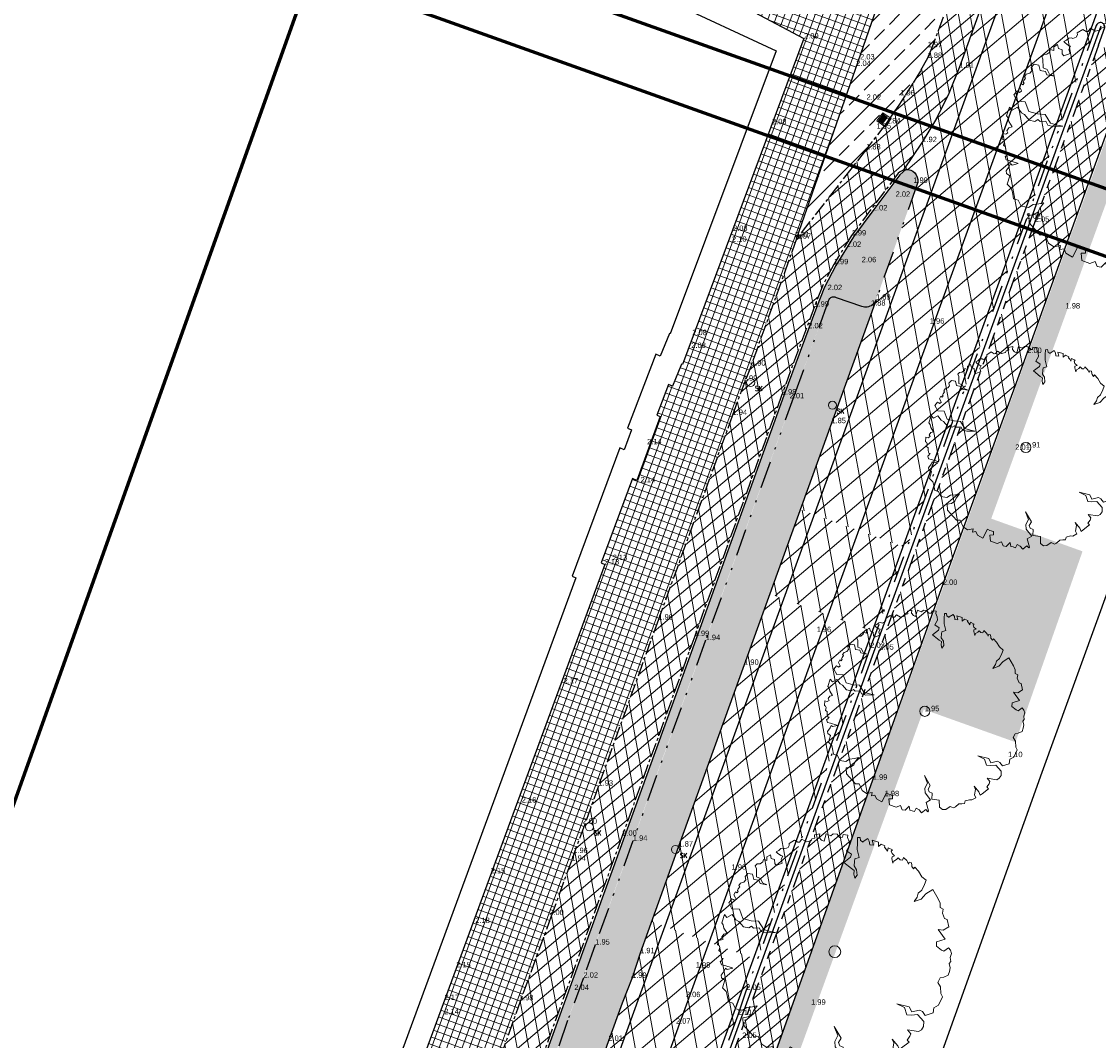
# Model space of a CAD drawing. Header units: metres. Extents: x 136326 to 137932, y 453212 to 454725.
# Tile 33 of 92: x 136506 to 136554, y 453722 to 453768. Entities that reach past the tile are written whole.
import ezdxf

# ---------------------------------------------------------------- set-up
doc = ezdxf.new("R2010")
doc.units = ezdxf.units.M
for name, pattern in [('CENTERX2', [101.6, 63.5, -12.7, 12.7, -12.7]), ('DIVIDE__G5', [3.75, 1.5, -0.75, 0, -0.75, 0, -0.75]), ('PHANTOM__G5', [5.25, 1.5, -0.75, 0.75, -0.75, 0.75, -0.75])]:
    doc.linetypes.add(name, pattern=pattern)
for name, color, linetype, lineweight in [('-DR-alg-bladkaders viewports', 7, 'Continuous', 60), ('-DR-bs-boom', 253, 'Continuous', 13), ('-DR-v-maaien en frezen terrein', 82, 'Continuous', 9), ('-DR-v-vh-arc-asfalt opbreken', 252, 'Continuous', 9), ('-DR-v-vh-arc-asfalt opbreken middengeleiders', 252, 'Continuous', 9), ('-DR-v-vh-arc-bss grijs keiformaat', 252, 'Continuous', 9), ('-DR-v-vh-arc-tegels', 252, 'Continuous', 9)]:
    doc.layers.add(name, color=color, linetype=linetype, lineweight=lineweight)
doc.layers.add('-DR-alg-hulplijnen hartlijn asfalt nieuwe fietsstraat', color=7, linetype='Continuous', true_color=0xad72b6, plot=False)
doc.layers.add('-DR-alg-hulplijnen kantverharding asfalt nieuwe fietsstraat', color=7, linetype='Continuous', true_color=0xff9429, plot=False)
for name, color, linetype in [('-DR-alg-projectgrens 1-200', 3, 'PROJECTGRENS_1-200'), ('-DR-bs-txt-hoogtemaat', 253, 'Continuous'), ('-DR-nw-vh-scheiding erfgrens en bebouwing', 3, 'Continuous'), ('-DR-v-vh-band 10x20 gazonband', 5, 'CENTERX2'), ('-DR-v-vh-band 18-20x25', 5, 'DIVIDE__G5'), ('-DR-v-vh-band achterkant band', 1, 'Continuous'), ('-DR-v-vh-band RWS', 5, 'PHANTOM__G5'), ('-DR-v-vh-kantverharding asfalt fietspad', 2, 'Continuous'), ('-DR-v-vh-kantverharding asfalt rijbaan', 4, 'Continuous'), ('-DR-v-vh-scheiding verhardingen', 1, 'Continuous')]:
    doc.layers.add(name, color=color, linetype=linetype)
for name, color, linetype, lineweight, true_color in [('-DR-v-vh-arc-asfalt fietspad', 7, 'Continuous', 9, 0xdfbfc7), ('B-ME-IE-MEUBILAIR_STRAATKOLK-S', 1, 'Continuous', 0, 0xff0000), ('B-ME-IE-MEUBILAIR_TROTTOIRKOLK-S', 1, 'Continuous', 0, 0xff0000)]:
    doc.layers.add(name, color=color, linetype=linetype, lineweight=lineweight, true_color=true_color)
doc.styles.add('18_100', font='romans', dxfattribs={"width": 0.8, "height": 0.18})
doc.styles.add('18_200', font='romans', dxfattribs={"width": 0.8, "height": 0.36})
doc.styles.add('Drong', font='txt', dxfattribs={"height": 1.8})
doc.linetypes.add('PROJECTGRENS_1-200', pattern='A,0.32,-0.13,[133,ltypeshp.shx,S=0.13,R=0,X=-0.13,Y=0],-0.13,1.27', length=1.85)
pattern_1 = [(220.33563, (136419.718, 453326.2367), (0.5825375, -0.6860394), []), (280.33563, (136419.718, 453326.2367), (0.8853963, 0.1614725), [])]
pattern_2 = [(220.33562535, (0, 0), (0.3301045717, -0.388755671), []), (280.33562535, (0, 0), (0.5017245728, 0.0915011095), [])]

# ---------------------------------------------------------------- blocks, each defined once
blk = doc.blocks.new('STRAATKOLK')
blk.add_ellipse((0, 0), major_axis=(-0.127, 0.127), ratio=1, start_param=3.926991, end_param=10.210176)
at = {"style": '18_100', "width": 0.8}
blk.add_text('SK', height=0.216, dxfattribs=at).set_placement((0.193, -0.375))
at = {"style": '18_200', "width": 0.8}
blk.add_attdef('HOOGTE', (0.29, 0.211), '', height=0.25, dxfattribs=at)
blk = doc.blocks.new('*U93')
blk.add_hatch(color=256).paths.add_polyline_path([(0.07, 0.136), (0.143, 0.396), (0.518, 0.29), (0.445, 0.03)])
blk.add_lwpolyline([(0, 0), (0.122, 0.433), (0.555, 0.311), (0.433, -0.122)], close=True)
blk = doc.blocks.new('Boom bestaand 1')
blk.add_lwpolyline([(-0.0612, 0.3923), (-0.0736, 0.4117), (-0.087, 0.4225), (-0.0926, 0.4415), (-0.1106, 0.4615), (-0.1242, 0.4751), (-0.1453, 0.464), (-0.1728, 0.4611), (-0.1945, 0.4533), (-0.1892, 0.4456), (-0.2017, 0.4432), (-0.2068, 0.4444), (-0.2172, 0.4471), (-0.2235, 0.4396), (-0.2169, 0.4339), (-0.2271, 0.4339), (-0.2331, 0.433), (-0.2499, 0.4257), (-0.2427, 0.4167), (-0.2476, 0.4092), (-0.2589, 0.4043), (-0.2544, 0.3953), (-0.2533, 0.3814), (-0.2458, 0.3746), (-0.266, 0.3788), (-0.2728, 0.3822), (-0.2717, 0.3934), (-0.2848, 0.3874), (-0.2965, 0.3882), (-0.2987, 0.3953), (-0.3145, 0.3822), (-0.3029, 0.3735), (-0.3141, 0.372), (-0.3232, 0.3686), (-0.3277, 0.3731), (-0.3404, 0.3607), (-0.3359, 0.3465), (-0.3526, 0.3537), (-0.3703, 0.3325), (-0.3491, 0.329), (-0.3569, 0.3156), (-0.371, 0.3198), (-0.3837, 0.3191), (-0.3802, 0.2951), (-0.3781, 0.2944), (-0.3887, 0.2873), (-0.4014, 0.2902), (-0.4056, 0.2803), (-0.3837, 0.2704), (-0.359, 0.2591), (-0.3251, 0.2535), (-0.3272, 0.2337), (-0.318, 0.228), (-0.3011, 0.2189), (-0.282, 0.2224), (-0.2608, 0.2153), (-0.2523, 0.2012), (-0.27, 0.204), (-0.2834, 0.2118), (-0.2947, 0.2047), (-0.3322, 0.185), (-0.3413, 0.2203), (-0.3505, 0.2287), (-0.3724, 0.2146), (-0.388, 0.2358), (-0.4042, 0.2415), (-0.4226, 0.2415), (-0.4315, 0.2467), (-0.4416, 0.2292), (-0.4325, 0.2224), (-0.436, 0.2111), (-0.4423, 0.2083), (-0.453, 0.2067), (-0.4613, 0.1921), (-0.4572, 0.18), (-0.4671, 0.1702), (-0.4727, 0.1652), (-0.4473, 0.144), (-0.4565, 0.1356), (-0.4706, 0.132), (-0.484, 0.1398), (-0.4883, 0.1172), (-0.4847, 0.1158), (-0.4748, 0.1137), (-0.477, 0.101), (-0.4713, 0.0946), (-0.4748, 0.0748), (-0.4932, 0.0607), (-0.4854, 0.0473), (-0.4875, 0.0402), (-0.5017, 0.0304), (-0.4974, 0.0049), (-0.4897, 0.0021), (-0.4832, -0.006), (-0.4832, -0.0211), (-0.4886, -0.0247), (-0.4921, -0.0353), (-0.4877, -0.0469), (-0.4868, -0.0593), (-0.4797, -0.0567), (-0.4646, -0.0487), (-0.4592, -0.0416), (-0.4495, -0.0531), (-0.4326, -0.0549), (-0.4342, -0.0824), (-0.4439, -0.0844), (-0.4591, -0.0789), (-0.4694, -0.0898), (-0.4853, -0.0874), (-0.4835, -0.1044), (-0.469, -0.1108), (-0.4787, -0.1222), (-0.4698, -0.128), (-0.4666, -0.142), (-0.4712, -0.1535), (-0.4673, -0.1649), (-0.4544, -0.1649), (-0.422, -0.1781), (-0.41, -0.1658), (-0.3893, -0.1644), (-0.3736, -0.1512), (-0.391, -0.1753), (-0.4052, -0.1753), (-0.417, -0.1934), (-0.4393, -0.1893), (-0.4502, -0.206), (-0.443, -0.2225), (-0.4293, -0.2254), (-0.424, -0.2366), (-0.4254, -0.251), (-0.4188, -0.2613), (-0.4123, -0.2603), (-0.4066, -0.2696), (-0.4013, -0.2747), (-0.3966, -0.2735), (-0.3925, -0.2806), (-0.3993, -0.2847), (-0.3905, -0.2962), (-0.3764, -0.2947), (-0.3703, -0.2952), (-0.369, -0.3047), (-0.3739, -0.3072), (-0.379, -0.3111), (-0.3686, -0.3301), (-0.3402, -0.3274), (-0.325, -0.2991), (-0.284, -0.3012), (-0.2611, -0.2728), (-0.2463, -0.245), (-0.2054, -0.239), (-0.1868, -0.2166), (-0.1743, -0.1981), (-0.1896, -0.2363), (-0.2027, -0.2526), (-0.2201, -0.2532), (-0.2283, -0.2756), (-0.2392, -0.281), (-0.237, -0.2947), (-0.2507, -0.3132), (-0.2791, -0.3219), (-0.2898, -0.3304), (-0.3173, -0.3368), (-0.3146, -0.3612), (-0.3304, -0.3661), (-0.3025, -0.3907), (-0.2927, -0.3885), (-0.278, -0.3918), (-0.2529, -0.3874), (-0.2548, -0.4016), (-0.2471, -0.4137), (-0.2373, -0.413), (-0.2359, -0.4235), (-0.244, -0.4329), (-0.2234, -0.4441), (-0.2184, -0.4397), (-0.2103, -0.44), (-0.1991, -0.4488), (-0.19, -0.4441), (-0.1778, -0.4485), (-0.164, -0.4505), (-0.1606, -0.4451), (-0.1549, -0.4573), (-0.1555, -0.4613), (-0.14, -0.4627), (-0.1312, -0.4505), (-0.1096, -0.4259), (-0.1073, -0.4238), (-0.1116, -0.4488), (-0.1194, -0.4525), (-0.1103, -0.462), (-0.0992, -0.4807), (-0.089, -0.4841), (-0.0747, -0.4752), (-0.0482, -0.4977), (-0.0278, -0.4895), (-0.0108, -0.4916), (0.0157, -0.4977), (0.0286, -0.4827), (0.0558, -0.482), (0.072, -0.457), (0.069, -0.4349), (0.0757, -0.4119), (0.0796, -0.3924), (0.0927, -0.4156), (0.1039, -0.4278), (0.1075, -0.4466), (0.1025, -0.468), (0.1299, -0.4785), (0.1933, -0.4575), (0.2001, -0.44), (0.2363, -0.4392), (0.2587, -0.4253), (0.2652, -0.3991), (0.2784, -0.4081), (0.2832, -0.3913), (0.3018, -0.3913), (0.3264, -0.3733), (0.2952, -0.3338), (0.3048, -0.3266), (0.3174, -0.3112), (0.333, -0.3182), (0.3264, -0.335), (0.3552, -0.3436), (0.3781, -0.3189), (0.3793, -0.296), (0.4017, -0.296), (0.4096, -0.2826), (0.4002, -0.2572), (0.4186, -0.2622), (0.4261, -0.2522), (0.4345, -0.2443), (0.4231, -0.2298), (0.4365, -0.2194), (0.4544, -0.2139), (0.448, -0.1886), (0.4609, -0.1841), (0.4584, -0.1786), (0.4161, -0.1731), (0.4136, -0.1478), (0.3708, -0.1582), (0.3489, -0.1512), (0.3315, -0.1289), (0.2902, -0.1279), (0.3474, -0.1209), (0.3593, -0.1378), (0.3737, -0.1384), (0.3856, -0.1284), (0.4119, -0.1403), (0.4319, -0.109), (0.4632, -0.1221), (0.4795, -0.1133), (0.4858, -0.0977), (0.4808, -0.0718), (0.4943, -0.0594), (0.4931, -0.0482), (0.4862, -0.0269), (0.4918, -0.0131), (0.4962, -0.0015), (0.4851, 0.0073), (0.4884, 0.0283), (0.494, 0.0383), (0.4918, 0.0615), (0.4763, 0.0609), (0.4531, 0.0758), (0.4365, 0.0758), (0.4719, 0.0863), (0.489, 0.0863), (0.4862, 0.0979), (0.4761, 0.1368), (0.4651, 0.1329), (0.455, 0.15), (0.4464, 0.1571), (0.4261, 0.1516), (0.4511, 0.1914), (0.4495, 0.2054), (0.4402, 0.2194), (0.4215, 0.2288), (0.3832, 0.2155), (0.3754, 0.1921), (0.3661, 0.1742), (0.3341, 0.1773), (0.3068, 0.1532), (0.3395, 0.1968), (0.3637, 0.1976), (0.3692, 0.2304), (0.3801, 0.2397), (0.3996, 0.2444), (0.4034, 0.279), (0.3842, 0.2903), (0.3824, 0.313), (0.3563, 0.3433), (0.3406, 0.3414), (0.3141, 0.3521), (0.2925, 0.3482), (0.2787, 0.3649), (0.2826, 0.3806), (0.2817, 0.4012), (0.2696, 0.4131), (0.256, 0.4212), (0.2376, 0.4248), (0.2327, 0.4339), (0.2168, 0.4384), (0.2036, 0.45), (0.1887, 0.4518), (0.1757, 0.4483), (0.1806, 0.4248), (0.1727, 0.4169), (0.1492, 0.4041), (0.1325, 0.412), (0.1367, 0.4496), (0.0873, 0.4385), (0.0991, 0.4571), (0.0942, 0.4846), (0.0638, 0.4915), (0.0559, 0.4826), (0.0314, 0.4826), (0.0166, 0.4925), (0.0058, 0.4836), (-0.0114, 0.491), (-0.0324, 0.4905), (-0.0772, 0.485), (-0.0717, 0.4517), (-0.0599, 0.4236), (-0.0612, 0.3923)])
blk.add_circle((0, 0), 0.0251)

msp = doc.modelspace()

# ---------------------------------------------------------------- hatches: boundary and pattern name
at = {"layer": '-DR-v-maaien en frezen terrein'}
h = msp.add_hatch(dxfattribs=at)
h.set_pattern_fill('ANSI33', color=256, scale=0.2)
h.paths.add_polyline_path([(136571.667, 453781.326), (136568.768, 453784.139), (136568.181, 453782.486), (136569.123, 453782.151)])
edge = h.paths.add_edge_path()
edge.add_line((136522.071, 453674.012), (136517.505, 453661.195))
edge.add_line((136517.505, 453661.195), (136518.031, 453659.946))
edge.add_line((136518.031, 453659.946), (136546.093, 453737.167))
edge.add_line((136546.093, 453737.167), (136550.167, 453735.709))
edge.add_line((136550.167, 453735.709), (136553.151, 453744.195))
edge.add_line((136553.151, 453744.195), (136549.091, 453745.648))
edge.add_line((136549.091, 453745.648), (136563.643, 453785.652))
edge.add_arc((136564.583, 453785.311), 1, 70.0567, 160.0567, ccw=False)
edge.add_line((136564.924, 453786.251), (136567.589, 453785.284))
edge.add_line((136567.589, 453785.284), (136564.805, 453787.985))
edge.add_line((136564.805, 453787.985), (136563.965, 453788.498))
edge.add_line((136563.965, 453788.498), (136563.246, 453786.659))
edge.add_line((136563.246, 453786.659), (136560.546, 453779.238))
edge.add_line((136560.546, 453779.238), (136560.285, 453779.324))
edge.add_line((136560.285, 453779.324), (136522.071, 453674.012))
at = {"layer": '-DR-v-vh-arc-asfalt fietspad', "transparency": 33554687}
h = msp.add_hatch(dxfattribs=at)
h.set_pattern_fill('AVH-ASFALT', color=256, scale=0.51, angle=90, pattern_type=2)
h.set_pattern_definition(pattern_2)
h.paths.add_polyline_path([(136566.726, 453822.021), (136566.55, 453821.557), (136562.768, 453811.317), (136560.311, 453804.683), (136559.348, 453802.09), (136558.561, 453799.967), (136558.542, 453799.914), (136558.534, 453799.902), (136554.253, 453788.039), (136550.513, 453777.77), (136550.321, 453777.281), (136549.704, 453775.452), (136549.703, 453775.453), (136548.262, 453771.444), (136546.951, 453767.941), (136546.438, 453766.562), (136546.264, 453766.131), (136545.942, 453765.566), (136545.606, 453765.007), (136545.257, 453764.454), (136544.984, 453764.039), (136544.703, 453763.628), (136544.414, 453763.221), (136543.973, 453762.641), (136544.961, 453761.011), (136545.052, 453761.092), (136545.202, 453761.171), (136546.019, 453762.387), (136546.651, 453763.447), (136547.203, 453764.551), (136547.672, 453765.693), (136549.227, 453770.026), (136555.617, 453787.578), (136560.666, 453801.508), (136564.084, 453810.747), (136567.477, 453819.787), (136568.11, 453821.514)])
h = msp.add_hatch(dxfattribs=at)
h.set_pattern_fill('AVH-ASFALT', color=256, scale=0.51, angle=90, pattern_type=2)
h.set_pattern_definition(pattern_2)
h.paths.add_polyline_path([(136543.829, 453734.032), (136546.943, 453742.699), (136550.694, 453753.01), (136555.426, 453766.131), (136553.858, 453766.696), (136551.028, 453758.84), (136544.117, 453739.819), (136537.665, 453722.019), (136531.494, 453704.978), (136525.272, 453687.785), (136520.186, 453673.836), (136516.933, 453664.848), (136516.647, 453664.117), (136518.322, 453663.49), (136523.801, 453678.869), (136530.323, 453696.91), (136535.128, 453709.916), (136539.314, 453721.366)])
h = msp.add_hatch(dxfattribs=at)
h.set_pattern_fill('AVH-ASFALT', color=256, scale=0.51, angle=90, pattern_type=2)
h.set_pattern_definition(pattern_2)
h.paths.add_polyline_path([(136540.439, 453758.095), (136538.413, 453752.45), (136538.156, 453751.777), (136537.593, 453750.257), (136534.293, 453741.157), (136531.634, 453733.773), (136531.007, 453732.023), (136530.428, 453730.437), (136529.533, 453727.975), (136528.17, 453724.225), (136525.7, 453717.334), (136524.957, 453715.299), (136523.558, 453711.446), (136521.36, 453705.355), (136520.687, 453703.445), (136520.136, 453701.971), (136518.576, 453697.673), (136516.618, 453692.226), (136516.161, 453690.96), (136515.583, 453689.37), (136514.362, 453686.012), (136512.689, 453681.378), (136512.025, 453679.516), (136511.495, 453678.09), (136509.444, 453672.457), (136507.446, 453666.913), (136506.82, 453665.155), (136506.273, 453663.692), (136504.648, 453659.247), (136504.003, 453657.434), (136501.519, 453650.568), (136499.407, 453644.766), (136497.222, 453638.769), (136496.724, 453637.358), (136496.024, 453635.535), (136494.501, 453631.365), (136491.933, 453624.25), (136491.249, 453622.43), (136490.628, 453620.783), (136490.661, 453620.773), (136489.407, 453617.29), (136488.145, 453613.906), (136487.351, 453611.806), (136485.802, 453607.429), (136485.239, 453605.909), (136483.308, 453600.642), (136480.457, 453592.744), (136479.755, 453590.834), (136481.393, 453590.23), (136482.129, 453592.242), (136487.369, 453606.637), (136489.556, 453612.589), (136491.03, 453616.642), (136492.452, 453620.567), (136492.505, 453620.578), (136494.154, 453625.25), (136498.268, 453636.547), (136500.478, 453642.649), (136503.227, 453650.215), (136504.893, 453654.743), (136505.633, 453656.799), (136505.86, 453657.43), (136506.319, 453658.679), (136508.434, 453664.536), (136510.89, 453671.292), (136513.62, 453678.824), (136515.532, 453684.065), (136517.755, 453690.224), (136520.231, 453697.059), (136522.323, 453702.849), (136524.367, 453708.529), (136527.386, 453716.888), (136532.689, 453731.547), (136535.91, 453740.424), (136539.784, 453751.164), (136541.233, 453755.076), (136541.583, 453755.986), (136542.092, 453756.957), (136542.886, 453758.239), (136543.746, 453759.399), (136544.961, 453761.011), (136543.973, 453762.641), (136543.531, 453762.062)])
at = {"layer": '-DR-v-vh-arc-asfalt opbreken'}
h = msp.add_hatch(dxfattribs=at)
h.set_pattern_fill('AVH-ASFALT_LAAG1-D', color=256, scale=30, angle=90, pattern_type=2)
h.set_pattern_definition(pattern_1)
edge = h.paths.add_edge_path()
edge.add_arc((137987.747, 453337.203), 1499.6, 160.410568, 161.034726)
edge.add_arc((135150.6, 454312.188), 1500.4, 340.056731, 341.034726, ccw=False)
edge.add_line((136561.022, 453800.417), (136546.457, 453760.276))
edge.add_line((136546.457, 453760.276), (136545.875, 453760.487))
edge.add_line((136545.875, 453760.487), (136545.782, 453760.948))
edge.add_line((136545.782, 453760.948), (136545.519, 453761.175))
edge.add_line((136545.519, 453761.175), (136545.207, 453761.178))
edge.add_line((136545.207, 453761.178), (136546.019, 453762.387))
edge.add_line((136546.019, 453762.387), (136546.651, 453763.447))
edge.add_line((136546.651, 453763.447), (136547.203, 453764.551))
edge.add_line((136547.203, 453764.551), (136547.672, 453765.693))
edge.add_line((136547.672, 453765.693), (136549.227, 453770.026))
edge.add_line((136549.227, 453770.026), (136555.617, 453787.578))
edge.add_line((136555.617, 453787.578), (136560.666, 453801.508))
edge.add_line((136560.666, 453801.508), (136564.084, 453810.747))
edge.add_line((136564.084, 453810.747), (136567.477, 453819.787))
edge.add_line((136567.477, 453819.787), (136569.495, 453825.291))
edge.add_line((136569.495, 453825.291), (136573.628, 453836.434))
edge.add_line((136573.628, 453836.434), (136574.945, 453839.985))
h.paths.add_polyline_path([(136593.776, 453894.996), (136596.432, 453902.331), (136595.96, 453902.407), (136595.703, 453901.719), (136594.262, 453897.783), (136593.331, 453895.14)])
edge = h.paths.add_edge_path()
edge.add_arc((136607.926, 453898.239), 6, 149.1702, 160.0947)
edge.add_line((136602.284, 453900.282), (136601.873, 453899.145))
edge.add_line((136601.873, 453899.145), (136601.795, 453899.044))
edge.add_line((136601.795, 453899.044), (136601.412, 453898.377))
edge.add_line((136601.412, 453898.377), (136601.122, 453897.664))
edge.add_line((136601.122, 453897.664), (136600.476, 453895.78))
edge.add_line((136600.476, 453895.78), (136594.903, 453880.348))
edge.add_line((136594.903, 453880.348), (136593.101, 453875.354))
edge.add_line((136593.101, 453875.354), (136587.731, 453860.475))
edge.add_line((136587.731, 453860.475), (136584.988, 453852.88))
edge.add_line((136584.988, 453852.88), (136579.627, 453838.008))
edge.add_line((136579.627, 453838.008), (136578.831, 453835.903))
edge.add_line((136578.831, 453835.903), (136578.048, 453833.794))
edge.add_line((136578.048, 453833.794), (136577.277, 453831.68))
edge.add_line((136577.277, 453831.68), (136576.517, 453829.562))
edge.add_line((136576.517, 453829.562), (136575.771, 453827.44))
edge.add_line((136575.771, 453827.44), (136575.036, 453825.313))
edge.add_line((136575.036, 453825.313), (136575.035, 453825.124))
edge.add_line((136575.035, 453825.124), (136575.353, 453825.066))
edge.add_line((136575.353, 453825.066), (136574.228, 453822.252))
edge.add_line((136574.228, 453822.252), (136573.915, 453822.343))
edge.add_line((136573.915, 453822.343), (136568.562, 453807.75))
edge.add_line((136568.562, 453807.75), (136562.485, 453791.356))
edge.add_line((136562.485, 453791.356), (136560.806, 453786.739))
edge.add_line((136560.806, 453786.739), (136556.643, 453775.432))
edge.add_line((136556.643, 453775.432), (136554.915, 453770.698))
edge.add_line((136554.915, 453770.698), (136554.919, 453770.519))
edge.add_line((136554.919, 453770.519), (136555.232, 453770.458))
edge.add_line((136555.232, 453770.458), (136554.677, 453769.078))
edge.add_line((136554.677, 453769.078), (136554.191, 453767.645))
edge.add_line((136554.191, 453767.645), (136553.827, 453767.752))
edge.add_line((136553.827, 453767.752), (136550.654, 453758.987))
edge.add_line((136550.654, 453758.987), (136550.579, 453758.781))
edge.add_line((136550.579, 453758.781), (136548.431, 453759.56))
edge.add_line((136548.431, 453759.56), (136554.723, 453776.902))
edge.add_line((136554.723, 453776.902), (136552.743, 453777.6))
edge.add_line((136552.743, 453777.6), (136557.458, 453790.594))
edge.add_line((136557.458, 453790.594), (136559.435, 453789.886))
edge.add_line((136559.435, 453789.886), (136562.996, 453799.701))
edge.add_arc((135150.6, 454312.188), 1502.5, 340.056731, 341.034726)
edge.add_arc((138094.038, 453300.187), 1610.051, 159.918131, 161.018297, ccw=False)
edge.add_line((136581.873, 453853.019), (136579.893, 453853.717))
edge.add_line((136579.893, 453853.717), (136584.615, 453866.708))
edge.add_line((136584.615, 453866.708), (136586.576, 453866.011))
edge.add_line((136586.576, 453866.011), (136599.548, 453901.832))
edge.add_line((136599.548, 453901.832), (136602.774, 453901.314))
h = msp.add_hatch(dxfattribs=at)
h.set_pattern_fill('AVH-ASFALT_LAAG1-D', color=256, scale=30, angle=90, pattern_type=2)
h.set_pattern_definition(pattern_1)
h.paths.add_polyline_path([(136479.605, 453576.034), (136481.579, 453575.318), (136488.737, 453595.047), (136486.757, 453595.745)])
h.paths.add_polyline_path([(136533.738, 453719.066), (136531.761, 453719.774), (136523.129, 453695.985), (136525.106, 453695.276)])
h.paths.add_polyline_path([(136541.218, 453745.837), (136543.192, 453745.122), (136554.723, 453776.902), (136552.743, 453777.6)])
h.paths.add_polyline_path([(136541.828, 453741.361), (136539.854, 453742.076), (136534.569, 453727.515), (136536.546, 453726.807)])
h = msp.add_hatch(dxfattribs=at)
h.set_pattern_fill('AVH-ASFALT_LAAG1-D', color=256, scale=30, angle=90, pattern_type=2)
h.set_pattern_definition(pattern_1)
h.paths.add_polyline_path([(136540.602, 453746.059), (136541.221, 453745.834), (136546.457, 453760.276), (136545.798, 453760.515), (136543.905, 453755.196), (136543.904, 453755.195), (136541.986, 453749.89)])
h.paths.add_polyline_path([(136539.853, 453742.077), (136539.245, 453742.297), (136538.108, 453739.145), (136535.188, 453731.063), (136533.988, 453727.723), (136534.569, 453727.515)])
h = msp.add_hatch(dxfattribs=at)
h.set_pattern_fill('AVH-ASFALT_LAAG1-D', color=256, scale=30, angle=90, pattern_type=2)
h.set_pattern_definition(pattern_1)
h.paths.add_polyline_path([(136543.196, 453745.12), (136545.333, 453744.346), (136550.579, 453758.781), (136548.431, 453759.56)])
h.paths.add_polyline_path([(136543.966, 453740.587), (136541.828, 453741.362), (136536.546, 453726.807), (136538.694, 453726.037), (136543.715, 453739.898)])
h = msp.add_hatch(dxfattribs=at)
h.set_pattern_fill('AVH-ASFALT_LAAG1-D', color=256, scale=30, angle=90, pattern_type=2)
h.set_pattern_definition([(220.33562535, (6.615, 18.3358), (0.5825374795, -0.6860394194), []), (280.33562535, (6.615, 18.3358), (0.885396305, 0.1614725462), [])])
h.paths.add_polyline_path([(136545.333, 453744.346), (136540.602, 453746.059), (136539.251, 453742.295), (136543.967, 453740.587)])
h = msp.add_hatch(dxfattribs=at)
h.set_pattern_fill('AVH-ASFALT_LAAG1-D', color=256, scale=30, angle=90, pattern_type=2)
h.set_pattern_definition([(220.33562535, (0, 0), (0.5825374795, -0.6860394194), []), (280.33562535, (0, 0), (0.885396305, 0.1614725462), [])])
h.paths.add_polyline_path([(136538.69, 453726.039), (136533.987, 453727.724), (136531.194, 453719.977), (136535.923, 453718.283)])
at = {"layer": '-DR-v-vh-arc-asfalt opbreken middengeleiders'}
h = msp.add_hatch(color=256, dxfattribs=at)
h.dxf.hatch_style = 1
h.paths.add_polyline_path([(136496.439, 453624.219, 0.408217), (136496.137, 453624.842), (136495.003, 453625.258, -0.396056), (136494.825, 453625.564), (136541.832, 453755.282, -0.437651), (136542.134, 453755.498), (136543.369, 453755.07, 0.392043), (136543.975, 453755.393), (136545.798, 453760.516, 0.539933), (136545.297, 453761.177), (136545.035, 453760.943), (136543.826, 453759.339), (136542.969, 453758.183), (136542.179, 453756.907), (136541.674, 453755.945), (136541.327, 453755.041), (136539.878, 453751.13), (136536.004, 453740.39), (136532.783, 453731.513), (136527.48, 453716.854), (136524.461, 453708.495), (136522.417, 453702.815), (136520.325, 453697.025), (136517.849, 453690.19), (136515.626, 453684.031), (136513.714, 453678.79), (136510.984, 453671.258), (136508.528, 453664.502), (136506.413, 453658.645), (136505.954, 453657.396), (136505.727, 453656.765), (136504.987, 453654.709), (136503.321, 453650.181), (136500.572, 453642.615), (136498.362, 453636.513), (136494.248, 453625.216), (136492.632, 453620.637), (136494.541, 453620.407), (136494.989, 453620.246)])
at = {"layer": '-DR-v-vh-arc-bss grijs keiformaat'}
h = msp.add_hatch(dxfattribs=at)
h.set_pattern_fill('ANSI33', color=256, scale=0.2)
h.paths.add_polyline_path([(136540.439, 453758.095), (136543.531, 453762.062), (136544.414, 453763.221), (136544.703, 453763.628), (136544.984, 453764.039), (136545.257, 453764.454), (136545.606, 453765.007), (136545.942, 453765.566), (136546.264, 453766.131), (136546.438, 453766.562), (136546.951, 453767.941), (136546.52, 453768.099), (136546.521, 453768.101), (136544.481, 453769.749)])
h = msp.add_hatch(dxfattribs=at)
h.set_pattern_fill('ANSI33', color=256, scale=0.2)
h.paths.add_polyline_path([(136520.361, 453690.043), (136522.665, 453696.404), (136524.774, 453702.289), (136526.767, 453707.767), (136529.785, 453716.11), (136531.628, 453721.17), (136532.071, 453722.422), (136532.691, 453724.109), (136533.126, 453725.225), (136533.484, 453726.32), (136535.188, 453731.063), (136538.108, 453739.145), (136541.986, 453749.89), (136543.973, 453755.386), (136543.953, 453755.339), (136543.929, 453755.294), (136543.9, 453755.252), (136543.867, 453755.213), (136543.83, 453755.177), (136543.79, 453755.145), (136543.747, 453755.118), (136543.693, 453755.092), (136543.636, 453755.072), (136543.578, 453755.059), (136543.518, 453755.053), (136543.458, 453755.054), (136543.398, 453755.063), (136543.34, 453755.078), (136542.21, 453755.469), (136542.18, 453755.484), (136542.148, 453755.495), (136542.114, 453755.501), (136542.081, 453755.503), (136542.047, 453755.5), (136542.014, 453755.493), (136541.982, 453755.482), (136541.949, 453755.465), (136541.919, 453755.443), (136541.892, 453755.416), (136541.87, 453755.386), (136541.852, 453755.354), (136541.839, 453755.319), (136541.832, 453755.282), (136540.346, 453751.162), (136536.396, 453740.242), (136533.162, 453731.324), (136531.488, 453726.704), (136530.965, 453725.234), (136530.259, 453723.328), (136529.828, 453722.056), (136527.868, 453716.646), (136524.888, 453708.422), (136522.901, 453702.923), (136520.637, 453696.64), (136518.289, 453690.153), (136516.009, 453683.862), (136513.848, 453677.883), (136511.422, 453671.201), (136508.738, 453663.831), (136506.799, 453658.518), (136506.087, 453656.601), (136503.715, 453650.058), (136500.994, 453642.561), (136498.764, 453636.392), (136494.846, 453625.62), (136494.825, 453625.564), (136494.818, 453625.505), (136494.825, 453625.446), (136494.845, 453625.39), (136494.878, 453625.34), (136494.921, 453625.299), (136494.973, 453625.269), (136495.031, 453625.252), (136496.137, 453624.842), (136496.222, 453624.802), (136496.298, 453624.747), (136496.362, 453624.679), (136496.412, 453624.6), (136496.447, 453624.509), (136496.464, 453624.412), (136496.461, 453624.314), (136496.439, 453624.219), (136500.831, 453636.203), (136503.269, 453642.995), (136507.877, 453655.657), (136508.803, 453658.189), (136510.583, 453663.071), (136513.064, 453669.91), (136515.781, 453677.453), (136517.838, 453683.093)])
at = {"layer": '-DR-v-vh-arc-tegels'}
h = msp.add_hatch(dxfattribs=at)
h.set_pattern_fill('ANSI37', color=256, scale=0.1, angle=295.01)
h.paths.add_polyline_path([(136540.439, 453758.095), (136544.481, 453769.749), (136542.427, 453771.409), (136542.031, 453771.596), (136541.861, 453771.646), (136541.772, 453771.646), (136541.684, 453771.629), (136541.587, 453771.589), (136541.502, 453771.528), (136541.433, 453771.45), (136541.382, 453771.358), (136540.825, 453770.17), (136540.105, 453770.496), (136538.722, 453771.142), (136537.568, 453768.687), (136540.764, 453766.997), (136537.815, 453759.071)])
h = msp.add_hatch(dxfattribs=at)
h.set_pattern_fill('ANSI37', color=256, scale=0.1, angle=295.01)
h.paths.add_polyline_path([(136520.136, 453701.971), (136520.687, 453703.445), (136521.36, 453705.355), (136523.558, 453711.446), (136524.957, 453715.299), (136525.7, 453717.334), (136528.17, 453724.225), (136529.533, 453727.975), (136530.428, 453730.437), (136531.007, 453732.023), (136531.634, 453733.773), (136534.293, 453741.157), (136537.593, 453750.257), (136538.156, 453751.777), (136538.413, 453752.45), (136540.439, 453758.095), (136537.815, 453759.071), (136535.37, 453752.5), (136535.317, 453752.525), (136534.915, 453751.539), (136534.74, 453751.617), (136534.219, 453750.252), (136534.377, 453750.193), (136533.341, 453747.344), (136533.145, 453747.434), (136531.745, 453743.677), (136531.911, 453743.616), (136517.433, 453704.251), (136515.517, 453698.884), (136513.954, 453694.499), (136514.499, 453694.307), (136513.211, 453690.677), (136511.682, 453686.376), (136510.399, 453682.746), (136508.871, 453678.455), (136507.588, 453674.825), (136506.065, 453670.532), (136506.065, 453670.532), (136504.778, 453666.904), (136504.191, 453667.111), (136493.468, 453637.031), (136494.044, 453636.81), (136489.724, 453624.959), (136486.946, 453626.248), (136485.046, 453622.274), (136485.868, 453621.887), (136486.752, 453621.456), (136486.949, 453621.876), (136487.356, 453621.685), (136487.165, 453621.278), (136487.157, 453621.259), (136487.179, 453621.248), (136488.084, 453620.823), (136490.59, 453620.575), (136490.661, 453620.773), (136490.628, 453620.783), (136491.249, 453622.43), (136491.933, 453624.25), (136494.501, 453631.365), (136496.024, 453635.535), (136496.724, 453637.358), (136497.222, 453638.769), (136499.391, 453644.742), (136501.519, 453650.568), (136504.003, 453657.434), (136504.648, 453659.247), (136506.273, 453663.692), (136506.82, 453665.155), (136507.446, 453666.913), (136509.444, 453672.457), (136511.495, 453678.09), (136512.025, 453679.516), (136512.689, 453681.378), (136514.362, 453686.012), (136515.583, 453689.37), (136516.161, 453690.96), (136516.618, 453692.226), (136518.576, 453697.673)])

# ---------------------------------------------------------------- linework, layer by layer
at = {"layer": '-DR-alg-bladkaders viewports'}
for points in [[(136549.063, 453965.661), (136483.625, 453782.541), (136636.366, 453727.96), (136701.804, 453911.079)], [(136568.476, 453755.227), (136503.031, 453572.087), (136454.356, 453589.481), (136519.802, 453772.621)]]:
    msp.add_lwpolyline(points, close=True, dxfattribs=at)
at = {"layer": '-DR-alg-hulplijnen hartlijn asfalt nieuwe fietsstraat'}
msp.add_lwpolyline([(136781.314, 454424.963), (136757.272, 454348.827, -0.010389), (136697.245, 454171.637), (136619.145, 453955.95), (136588.279, 453870.709), (136579.713, 453847.052, 0.004102), (136571.537, 453823.883, -0.004267), (136562.996, 453799.701), (136431.623, 453437.641, 0.002152), (136391.004, 453324.177), (136379.088, 453290.434), (136365.735, 453256.179), (136360.793, 453242.184)], format="xyb", dxfattribs=at)
at = {"layer": '-DR-alg-hulplijnen kantverharding asfalt nieuwe fietsstraat'}
for points in [[(136569.551, 453824.565, -0.004267), (136561.022, 453800.417), (136429.649, 453438.357, 0.002152), (136389.024, 453324.877), (136377.119, 453291.165), (136363.767, 453256.91), (136358.813, 453242.883)], [(136573.523, 453823.2, -0.004267), (136564.97, 453798.984), (136433.597, 453436.925, 0.002152), (136392.984, 453323.478), (136381.057, 453289.703), (136367.704, 453255.448), (136362.773, 453241.485)]]:
    msp.add_lwpolyline(points, format="xyb", dxfattribs=at)
at = {"layer": '-DR-alg-projectgrens 1-200', "flags": 128}
msp.add_lwpolyline([(136672.431, 453896.561), (136667.194, 453897.489), (136645.076, 453905.171), (136624.477, 453912.593), (136625.184, 453914.831), (136624.39, 453916.757), (136621.163, 453919.31), (136624.07, 453927.399), (136623.281, 453929.136), (136623.21, 453929.192), (136624.085, 453931.643), (136629.304, 453946.51), (136630.541, 453950.147), (136638.492, 453971.96), (136644.073, 453987.263), (136644.824, 453989.705), (136651.204, 454007.423), (136658.506, 454027.642), (136665.47, 454047.006), (136669.496, 454058.357), (136675.354, 454074.419), (136676.258, 454077.094), (136678.747, 454083.756), (136682.526, 454094.171), (136686.101, 454103.639), (136687.039, 454106.475), (136697.795, 454137.242), (136697.717, 454137.253), (136705.555, 454159.78), (136713.078, 454181.729), (136719.605, 454200.719), (136727.498, 454223.752), (136730.581, 454232.718), (136734.46, 454243.959), (136738.033, 454254.306), (136742.183, 454266.266), (136750.568, 454290.842), (136760.393, 454319.456), (136770.666, 454349.328), (136772.713, 454355.238), (136774.612, 454360.473), (136776.998, 454367), (136784.306, 454387.208), (136790.339, 454404.083), (136797.311, 454423.36), (136807.058, 454450.093), (136800.646, 454453.198), (136785.078, 454462.694), (136769.745, 454470.235), (136763.463, 454464.393), (136767.222, 454456.488), (136768.447, 454452.902), (136769.612, 454448.539), (136767.19, 454443.604), (136763.98, 454431.785), (136763.498, 454430.807), (136764.785, 454430.222), (136759.65, 454419.865), (136760.207, 454419.614), (136758.305, 454415.755), (136757.433, 454413.928), (136755.514, 454410.037), (136754.993, 454410.292), (136749.872, 454399.962), (136748.616, 454400.585), (136748.548, 454400.448), (136744.287, 454402.547), (136738.76, 454389.718), (136744.829, 454387.062), (136753.517, 454383.259), (136750.445, 454376.232), (136747.3, 454368.999), (136747.702, 454368.821), (136745.421, 454363.658), (136743.771, 454359.882), (136741.474, 454354.715), (136741.107, 454354.878), (136737.945, 454347.853), (136734.86, 454340.776), (136727.193, 454344.181), (136720.397, 454330.285), (136716.705, 454321.73), (136725.346, 454317.886), (136722.199, 454310.807), (136718.145, 454301.488), (136714.131, 454292.713), (136709.748, 454294.641), (136707.09, 454288.607), (136709.573, 454287.506), (136709.53, 454287.41), (136709.617, 454287.371), (136709.424, 454286.945), (136712.118, 454285.768), (136724.405, 454280.406), (136724.395, 454280.372), (136724.56, 454280.301), (136719.327, 454264.621), (136718.554, 454264.279), (136712.149, 454267.043), (136705.337, 454251.495), (136713.155, 454248.122), (136713.63, 454247.107), (136703.363, 454216.017), (136702.53, 454215.665), (136698.406, 454217.526), (136692.762, 454204.705), (136698.169, 454202.287), (136696.085, 454197.547), (136697.116, 454197.066), (136693.34, 454185.771), (136691.21, 454179.799), (136691.154, 454179.818), (136689.257, 454174.47), (136688.677, 454172.922), (136686.645, 454167.859), (136686.793, 454167.806), (136683.499, 454158.729), (136679.62, 454148.161), (136677.544, 454142.392), (136675.601, 454137.021), (136671.76, 454126.401), (136667.085, 454113.483), (136666.31, 454113.053), (136658.978, 454114.558), (136655.858, 454098.89), (136661.092, 454097.825), (136661.269, 454097.519), (136621.35, 453987.863), (136615.212, 453990.581), (136612.094, 453983.671), (136608.8, 453985.139), (136606.115, 453979.27), (136610.368, 453977.386), (136616.099, 453974.911), (136616.418, 453974.217), (136608.394, 453952.136), (136599.91, 453929.479), (136596.333, 453930.847), (136596.703, 453931.801), (136592.691, 453933.357), (136592.582, 453933.111), (136587.167, 453935.208), (136587.113, 453935.101), (136586.908, 453935.2), (136584.73, 453936.252), (136573.42, 453911.897), (136576.906, 453910.227), (136577.755, 453910.817), (136581.71, 453908.923), (136581.78, 453907.891), (136588.355, 453904.743), (136581.357, 453890.288), (136584.408, 453889.218), (136581.92, 453882.301), (136582.601, 453881.581), (136581.142, 453877.478), (136580.13, 453877.281), (136578.301, 453872.104), (136578.986, 453871.382), (136577.526, 453867.309), (136576.539, 453867.19), (136574.654, 453861.99), (136575.357, 453861.219), (136573.859, 453857.098), (136572.823, 453856.858), (136568.249, 453844.056), (136569.051, 453843.723), (136568.246, 453841.986), (136569.916, 453841.29), (136566.692, 453833.862), (136560.757, 453836.486), (136555.193, 453823.556), (136563.207, 453820.33), (136562.244, 453817.938), (136562.059, 453818.012), (136558.019, 453808.014), (136558.218, 453807.935), (136557.146, 453805.252), (136555.477, 453804.556), (136553.671, 453802.5), (136552.612, 453799.698), (136545.82, 453781.422), (136541.647, 453783.356), (136534.75, 453768.68), (136539.525, 453766.451), (136534.814, 453753.868), (136534.789, 453753.879), (136534.379, 453752.873), (136534.182, 453752.96), (136532.926, 453749.667), (136533.099, 453749.603), (136532.772, 453748.705), (136532.584, 453748.792), (136530.457, 453743.085), (136530.627, 453743.022), (136516.493, 453704.592), (136514.575, 453699.22), (136492.181, 453636.401), (136492.736, 453636.204), (136489.157, 453626.341), (136485.079, 453628.249), (136478.16, 453613.788), (136483.141, 453611.479), (136461.867, 453552.94), (136457.354, 453554.582), (136454.06, 453545.417), (136458.648, 453543.776), (136443.598, 453501.593), (136437.009, 453503.95), (136431.442, 453488.403), (136437.02, 453486.393), (136418.282, 453434.811), (136419.185, 453434.431), (136413.9, 453419.737), (136407.364, 453401.466), (136407.056, 453400.056), (136406.467, 453398.451), (136401.897, 453385.592), (136396.197, 453388.282), (136390.097, 453375.66), (136397.157, 453372.353), (136391.911, 453357.791), (136390.965, 453355.464), (136388.624, 453350.371), (136384.302, 453352.274), (136382.126, 453347.544), (136391.358, 453344.243), (136383.168, 453321.66), (136379.275, 453323.116), (136369.941, 453296.994), (136366.76, 453298.169), (136365.332, 453294.302), (136367.975, 453293.349), (136367.397, 453291.75), (136367.871, 453291.227), (136363.518, 453279.255), (136362.091, 453275.277), (136356.432, 453259.57), (136355.262, 453256.31), (136348.508, 453237.967), (136370.649, 453230.069), (136374.328, 453240.694), (136372.767, 453241.803), (136382.163, 453267.942), (136384.551, 453274.649), (136388.98, 453286.656), (136392.893, 453297.449), (136398.36, 453312.66), (136406.212, 453334.431), (136411.924, 453350.355), (136415.827, 453361.341), (136419.474, 453371.398), (136422.516, 453379.917), (136425.014, 453387.05), (136430.128, 453401.329), (136433.008, 453409.364), (136437.5, 453421.973), (136444.424, 453441.303), (136447.898, 453451.043), (136454.668, 453469.854), (136458.254, 453479.666), (136467.647, 453501.921), (136478.422, 453531.465), (136485.603, 453551.259), (136497.269, 453583.741), (136504.565, 453604), (136511.581, 453623.496), (136513.58, 453629.053), (136518.673, 453642.888), (136519.015, 453643.404), (136522.68, 453653.62), (136522.664, 453653.957), (136523.62, 453656.594), (136528.73, 453670.926), (136534.757, 453688.003), (136543.62, 453712.768), (136551.352, 453734.38), (136563.425, 453767.68), (136566.609, 453776.654), (136569.182, 453777.966), (136577.487, 453774.867), (136583.873, 453792.703), (136575.924, 453795.622), (136575.205, 453797.155), (136576.997, 453801.811), (136581.956, 453815.424), (136586.269, 453827.274), (136591.149, 453840.672), (136596.411, 453855.14), (136603.758, 453874.947), (136606.204, 453881.939), (136608.18, 453887.612), (136608.471, 453887.616), (136610.071, 453888.673), (136612.877, 453896.334), (136616.917, 453896.194), (136618.846, 453897.187), (136619.756, 453899.432), (136644.445, 453890.648), (136649.466, 453889.41), (136663.041, 453887.011), (136671.45, 453886.364), (136675.948, 453886.023), (136676.722, 453896.236)], close=True, dxfattribs=at)
at = {"layer": '-DR-nw-vh-scheiding erfgrens en bebouwing', "flags": 128}
msp.add_lwpolyline([(136537.568, 453768.687), (136540.764, 453766.997), (136535.37, 453752.5), (136535.317, 453752.525), (136534.915, 453751.539), (136534.74, 453751.617), (136534.219, 453750.252), (136534.377, 453750.193), (136533.341, 453747.344), (136533.145, 453747.434), (136531.745, 453743.677), (136531.911, 453743.616), (136517.433, 453704.251), (136515.517, 453698.884), (136493.468, 453637.031), (136494.044, 453636.81), (136489.724, 453624.959), (136486.946, 453626.248)], dxfattribs=at)
at = {"layer": '-DR-v-vh-band 10x20 gazonband', "ltscale": 0.01}
for points in [[(136546.951, 453767.941), (136546.438, 453766.562), (136546.264, 453766.131), (136545.942, 453765.566), (136545.606, 453765.007), (136545.257, 453764.454), (136544.984, 453764.039), (136544.703, 453763.628), (136544.414, 453763.221), (136543.531, 453762.062), (136540.439, 453758.095), (136538.413, 453752.45), (136538.156, 453751.777), (136537.593, 453750.257), (136534.293, 453741.157), (136531.634, 453733.773), (136531.007, 453732.023), (136530.428, 453730.437), (136529.533, 453727.975), (136528.17, 453724.225), (136525.7, 453717.334)], [(136545.052, 453761.092), (136544.961, 453761.011), (136543.746, 453759.399), (136542.886, 453758.239), (136542.092, 453756.957), (136541.583, 453755.986), (136541.233, 453755.076), (136539.784, 453751.164), (136535.91, 453740.424), (136532.689, 453731.547), (136527.386, 453716.888), (136524.367, 453708.529), (136522.323, 453702.849), (136520.231, 453697.059), (136517.755, 453690.224), (136515.532, 453684.065), (136513.62, 453678.824), (136510.89, 453671.292), (136508.434, 453664.536), (136506.319, 453658.679)]]:
    msp.add_lwpolyline(points, dxfattribs=at)
at = {"layer": '-DR-v-vh-band 18-20x25', "ltscale": 0.8}
for points in [[(136553.859, 453766.696), (136554.14, 453767.493), (136554.14, 453767.534), (136554.132, 453767.575), (136554.115, 453767.613), (136554.091, 453767.646), (136554.06, 453767.674), (136554.024, 453767.694), (136553.98, 453767.707), (136553.934, 453767.709), (136553.889, 453767.701), (136553.847, 453767.682), (136553.811, 453767.654), (136553.782, 453767.618), (136553.763, 453767.576), (136550.654, 453758.987), (136543.715, 453739.898), (136538.204, 453724.686), (136537.822, 453723.574), (136537.311, 453722.146)], [(136545.052, 453761.092), (136545.159, 453761.149), (136545.278, 453761.177), (136545.399, 453761.176), (136545.517, 453761.145), (136545.613, 453761.094), (136545.696, 453761.023), (136545.761, 453760.936), (136545.805, 453760.836), (136545.826, 453760.729), (136545.824, 453760.621), (136545.798, 453760.515), (136543.973, 453755.386), (136543.953, 453755.339), (136543.929, 453755.294), (136543.9, 453755.252), (136543.867, 453755.213), (136543.83, 453755.177), (136543.79, 453755.145), (136543.747, 453755.118), (136543.693, 453755.092), (136543.636, 453755.072), (136543.578, 453755.059), (136543.518, 453755.053), (136543.458, 453755.054), (136543.398, 453755.063), (136543.34, 453755.078), (136542.21, 453755.469), (136542.18, 453755.484), (136542.148, 453755.495), (136542.114, 453755.501), (136542.081, 453755.503), (136542.047, 453755.5), (136542.014, 453755.493), (136541.982, 453755.482), (136541.949, 453755.465), (136541.919, 453755.443), (136541.892, 453755.416), (136541.87, 453755.386), (136541.852, 453755.354), (136541.839, 453755.319), (136541.832, 453755.282), (136540.346, 453751.162), (136536.396, 453740.242), (136533.162, 453731.324), (136531.488, 453726.704), (136530.965, 453725.234), (136530.259, 453723.328), (136529.828, 453722.056)]]:
    msp.add_lwpolyline(points, dxfattribs=at)
at = {"layer": '-DR-v-vh-band achterkant band'}
for points in [[(136553.959, 453767.546), (136550.839, 453758.925), (136543.923, 453739.858), (136537.472, 453722.059), (136531.277, 453704.992), (136525.052, 453687.821), (136520.002, 453673.884), (136516.477, 453664.164)], [(136545.297, 453761.177), (136545.035, 453760.943), (136543.826, 453759.339), (136542.969, 453758.183), (136542.179, 453756.907), (136541.674, 453755.945), (136541.327, 453755.041), (136539.878, 453751.13), (136536.004, 453740.39), (136532.783, 453731.513), (136527.48, 453716.854), (136524.461, 453708.495), (136522.417, 453702.815), (136520.325, 453697.025), (136517.849, 453690.19), (136515.626, 453684.031), (136513.714, 453678.79), (136510.984, 453671.258), (136508.528, 453664.502), (136506.413, 453658.645)]]:
    msp.add_lwpolyline(points, dxfattribs=at)
at = {"layer": '-DR-v-vh-band RWS', "ltscale": 0.5}
msp.add_lwpolyline([(136553.858, 453766.696), (136551.028, 453758.84), (136544.117, 453739.819), (136537.665, 453722.019), (136531.494, 453704.978), (136525.272, 453687.785), (136520.186, 453673.836), (136516.948, 453664.889)], dxfattribs=at)
at = {"layer": '-DR-v-vh-kantverharding asfalt fietspad'}
for points in [[(136592.957, 453894.109), (136593.331, 453895.14), (136594.734, 453894.686), (136592.241, 453887.706), (136586.59, 453872.016), (136583.172, 453862.607), (136579.413, 453852.166), (136577.062, 453845.696), (136573.628, 453836.434), (136569.495, 453825.291), (136567.477, 453819.787), (136564.084, 453810.747), (136560.666, 453801.508), (136555.617, 453787.578), (136549.227, 453770.026), (136547.672, 453765.693), (136547.203, 453764.551), (136546.651, 453763.447), (136546.019, 453762.387), (136545.192, 453761.157)], [(136517.416, 453660.89), (136517.497, 453661.173), (136523.801, 453678.869), (136530.323, 453696.91), (136535.128, 453709.916), (136539.314, 453721.366), (136543.829, 453734.032), (136546.943, 453742.699), (136550.694, 453753.01), (136555.727, 453766.967), (136556.515, 453769.064), (136560.282, 453779.325), (136560.382, 453779.284), (136562.432, 453785.082), (136563.815, 453788.69), (136563.815, 453788.69), (136564.689, 453791.031), (136567.992, 453799.938), (136572.28, 453811.512), (136577.146, 453824.865)]]:
    msp.add_lwpolyline(points, dxfattribs=at)
at = {"layer": '-DR-v-vh-kantverharding asfalt rijbaan'}
msp.add_lwpolyline([(136543.973, 453755.386), (136541.986, 453749.89), (136538.108, 453739.145), (136535.188, 453731.063), (136533.484, 453726.32), (136533.126, 453725.225), (136532.691, 453724.109), (136532.071, 453722.422), (136531.628, 453721.17), (136529.785, 453716.11), (136526.767, 453707.767), (136524.774, 453702.289), (136522.665, 453696.404), (136520.361, 453690.043), (136517.838, 453683.093), (136515.781, 453677.453), (136513.064, 453669.91), (136510.583, 453663.071), (136508.803, 453658.189), (136507.877, 453655.657), (136503.269, 453642.995), (136500.831, 453636.203), (136496.439, 453624.219)], dxfattribs=at)
at = {"layer": '-DR-v-vh-scheiding verhardingen'}
msp.add_lwpolyline([(136540.439, 453758.095), (136544.481, 453769.749)], dxfattribs=at)

# ---------------------------------------------------------------- block references
at = {"layer": '-DR-bs-boom', "rotation": 293.3958673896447}
for p, xscale, yscale in [((136555.042, 453762.208), 11, 11), ((136550.632, 453748.81), 9, 9), ((136546.141, 453737.083), 9, 9), ((136542.137, 453726.391), 10.5, 10.5)]:
    msp.add_blockref('Boom bestaand 1', p, dxfattribs=dict(at, xscale=xscale, yscale=yscale))
at = {"layer": 'B-ME-IE-MEUBILAIR_STRAATKOLK-S'}
for p in [(136538.398, 453751.702), (136542.032, 453750.693), (136531.228, 453731.939), (136535.054, 453730.935)]:
    msp.add_blockref('STRAATKOLK', p, dxfattribs=at)
at = {"layer": 'B-ME-IE-MEUBILAIR_TROTTOIRKOLK-S', "rotation": 70}
msp.add_blockref('*U93', (136544.373, 453763.071), dxfattribs=at)

# ---------------------------------------------------------------- texts
at = {"layer": '-DR-bs-txt-hoogtemaat', "color": 253, "char_height": 0.24, "attachment_point": 7, "style": 'Drong'}
for s, insert in [('2.09', (136540.772, 453766.997, 2.093)), ('1.97', (136546.266, 453766.61, 1.971)), ('2.04', (136543.092, 453765.776, 2.037)), ('2.03', (136543.263, 453766.065, 2.03)), ('1.88', (136546.264, 453766.131, 1.878)), ('1.91', (136547.672, 453765.693, 1.911)), ('2.02', (136543.548, 453764.27, 2.018)), ('1.96', (136545.048, 453764.466, 1.962)), ('2.08', (136539.345, 453763.185, 2.08)), ('1.95', (136543.996, 453762.99, 1.946)), ('1.84', (136544.414, 453763.221, 1.843)), ('1.92', (136546.027, 453762.387, 1.924)), ('1.88', (136543.531, 453762.062, 1.882)), ('1.99', (136545.626, 453760.578, 1.991)), ('2.02', (136544.842, 453759.958, 2.024)), ('2.02', (136543.83, 453759.351, 2.017)), ('2.02', (136550.654, 453758.987, 2.024)), ('2.05', (136551.027, 453758.84, 2.049)), ('2.08', (136537.612, 453758.439, 2.08)), ('2.01', (136540.365, 453758.151, 2.006)), ('1.97', (136540.439, 453758.095, 1.97)), ('1.99', (136542.886, 453758.239, 1.99)), ('2.10', (136537.569, 453757.96, 2.098)), ('2.02', (136542.665, 453757.728, 2.022)), ('2.06', (136543.334, 453757.048, 2.056)), ('1.99', (136542.092, 453756.957, 1.993)), ('2.02', (136541.819, 453755.807, 2.018)), ('1.89', (136543.973, 453755.386, 1.89)), ('1.99', (136541.233, 453755.076, 1.987)), ('1.88', (136543.747, 453755.118, 1.876)), ('1.98', (136552.396, 453754.991, 1.984)), ('1.96', (136546.363, 453754.316, 1.956)), ('2.08', (136535.801, 453753.806, 2.077)), ('2.02', (136540.958, 453754.109, 2.019)), ('2.08', (136535.758, 453753.236, 2.08)), ('2.00', (136550.694, 453753.01, 1.996)), ('1.90', (136538.413, 453752.45, 1.902)), ('1.99', (136538.049, 453751.776, 1.987)), ('1.98', (136539.784, 453751.164, 1.976)), ('2.01', (136540.131, 453750.995, 2.012)), ('1.94', (136537.593, 453750.257, 1.941)), ('1.85', (136541.986, 453749.89, 1.854)), ('2.14', (136533.793, 453748.954, 2.139)), ('2.01', (136550.161, 453748.706, 2.007)), ('1.91', (136550.632, 453748.81, 1.905)), ('2.14', (136533.506, 453747.261, 2.136)), ('2.13', (136532.265, 453743.801, 2.133)), ('2.13', (136531.908, 453743.607, 2.134)), ('2.00', (136546.943, 453742.699, 2)), ('1.96', (136534.293, 453741.157, 1.963)), ('1.99', (136535.91, 453740.424, 1.988)), ('1.96', (136541.332, 453740.599, 1.963)), ('1.94', (136536.396, 453740.242, 1.94)), ('2.03', (136543.715, 453739.898, 2.025)), ('2.05', (136544.115, 453739.82, 2.047)), ('1.90', (136538.108, 453739.145, 1.9)), ('2.17', (136530.081, 453738.322, 2.172)), ('1.95', (136546.141, 453737.083, 1.953)), ('1.10', (136549.839, 453735.041, 1.098)), ('1.93', (136531.634, 453733.773, 1.932)), ('1.99', (136543.829, 453734.032, 1.992)), ('1.98', (136544.353, 453733.304, 1.98)), ('2.16', (136528.223, 453733.02, 2.164)), ('2.00', (136530.923, 453732.074, 1.999)), ('2.00', (136532.689, 453731.547, 1.997)), ('1.94', (136533.162, 453731.324, 1.944)), ('1.96', (136530.51, 453730.774, 4.082)), ('1.87', (136535.188, 453731.063, 1.87)), ('1.94', (136530.428, 453730.437, 1.937)), ('2.15', (136526.842, 453729.874, 2.149)), ('1.96', (136537.549, 453730.033, 1.955)), ('2.00', (136529.443, 453728.016, 2.003)), ('2.18', (136526.157, 453727.661, 2.18)), ('1.95', (136531.488, 453726.704, 1.949)), ('1.91', (136533.484, 453726.32, 1.908)), ('2.15', (136525.307, 453725.694, 2.152)), ('1.98', (136535.958, 453725.683, 1.978)), ('2.02', (136530.965, 453725.234, 2.023)), ('1.99', (136533.126, 453725.225, 1.986)), ('2.04', (136530.559, 453724.682, 2.042)), ('2.05', (136538.204, 453724.686, 2.053)), ('2.17', (136524.787, 453724.244, 2.167)), ('1.98', (136528.096, 453724.226, 1.984)), ('2.06', (136535.519, 453724.368, 2.055)), ('1.99', (136541.085, 453724.029, 1.99)), ('2.14', (136524.779, 453723.612, 2.137)), ('2.11', (136537.822, 453723.574, 2.105)), ('2.07', (136535.077, 453723.187, 2.066)), ('2.01', (136532.071, 453722.422, 2.012)), ('2.05', (136538.019, 453722.553, 2.051))]:
    msp.add_mtext(s, dxfattribs=dict(at, insert=insert))

doc.saveas('drawing.dxf')
